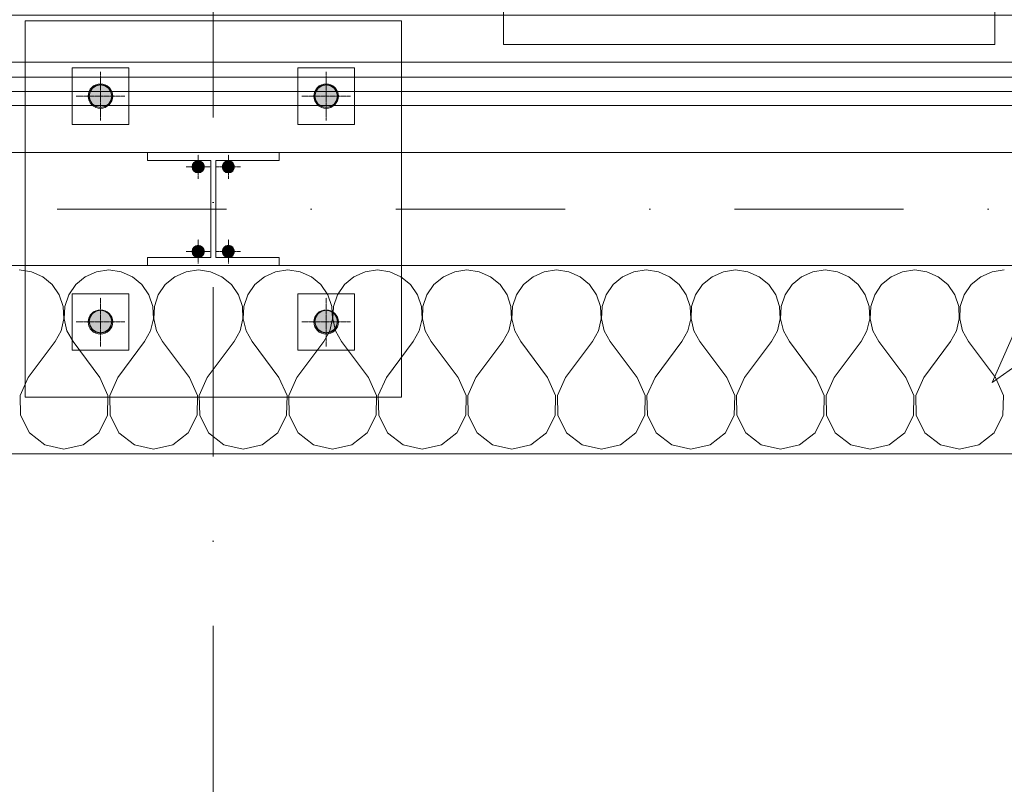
# Model space of a CAD drawing. Header units: centimetres. Extents: x -9388 to 91680, y -1419244 to 50347.
# Tile 42 of 183: x 14868 to 15915, y -711152 to -710339. Entities that reach past the tile are written whole.
import ezdxf
from ezdxf.enums import TextEntityAlignment as Align

# ---------------------------------------------------------------- set-up
doc = ezdxf.new("R2010")
doc.units = ezdxf.units.CM
doc.linetypes.add('CENTER', pattern=[2, 1.25, -0.25, 0.25, -0.25])
doc.linetypes.add('Kropki i Kreski', pattern=[360, 180, -90, 0, -90])
doc.layers.add('! słupy stalowe_Nr_pióra__232', color=7, linetype='Continuous', lineweight=13, true_color=0x24a2ff)
for name, color, linetype, lineweight in [('! słupy stalowe_Nr_pióra__7', 7, 'Continuous', 13), ('Osie_Nr_pióra__1', 7, 'Continuous', 13), ('Osie_Nr_pióra__4', 7, 'Continuous', 13), ('Q_ks_opis_pion', 3, 'Continuous', 13), ('Q_opis', 3, 'Continuous', 13), ('Q_podkład', 8, 'Continuous', 9), ('Q_strzałki', 3, 'Continuous', 13), ('Ściany wewnętrzne_Nr_pióra__1', 7, 'Continuous', 13), ('Ściany zewnętrzne_Nr_pióra__1', 7, 'Continuous', 13), ('Ściany zewnętrzne_Nr_pióra__174', 7, 'Continuous', 5), ('Ściany zewnętrzne_Nr_pióra__41', 7, 'Continuous', 15)]:
    doc.layers.add(name, color=color, linetype=linetype, lineweight=lineweight)
doc.layers.add('Osie', color=7, linetype='Continuous')
doc.styles.add('Arial Narrow_____', font='ARIALN.TTF', dxfattribs={"width": 0.8})
doc.styles.add('GENERATED_STYLE_3', font='calibri.ttf')

# ---------------------------------------------------------------- blocks, each defined once
blk = doc.blocks.new('Standardowy znacznik siatki')
at = {"layer": 'Osie_Nr_pióra__4', "linetype": 'Kropki i Kreski'}
blk.add_line((1000, 0), (17990.8, 0), dxfattribs=at)
at = {"layer": 'Osie_Nr_pióra__1', "style": 'GENERATED_STYLE_3'}
for tag, p in [('AC_MarkerText_1_0', (-125, 4.9)), ('AC_MarkerText_1_1', (19115.8, 4.9))]:
    blk.add_attdef(tag, text='', height=100, rotation=360, dxfattribs=at).set_placement(p, align=Align.MIDDLE_CENTER)
blk = doc.blocks.new('Standardowy znacznik siatki_7')
at = {"layer": 'Osie_Nr_pióra__4', "linetype": 'Kropki i Kreski'}
blk.add_line((1000, 0), (12138.2, 0), dxfattribs=at)
at = {"layer": 'Osie_Nr_pióra__1', "style": 'GENERATED_STYLE_3'}
for tag, p in [('AC_MarkerText_1_0', (-125, 5.7)), ('AC_MarkerText_1_1', (13263.2, 5.7))]:
    blk.add_attdef(tag, text='', height=100, rotation=270, dxfattribs=at).set_placement(p, align=Align.MIDDLE_CENTER)
blk = doc.blocks.new('PAB.01_RZUT PRZYZIEMIA')
at = {"layer": '! słupy stalowe_Nr_pióra__7', "linetype": 'Continuous'}
for points in [[(44967, -710420.3, 1), (44941, -710420.3, 1)], [(44967, -710420.3, 1), (44941, -710420.3, 1)], [(45207, -710420.3, 1), (45181, -710420.3, 1)], [(45207, -710420.3, 1), (45181, -710420.3, 1)], [(45064.5, -710495.3, 1), (45051.5, -710495.3, 1)], [(45064.5, -710495.3, 1), (45051.5, -710495.3, 1)], [(45096.5, -710495.3, 1), (45083.5, -710495.3, 1)], [(45096.5, -710495.3, 1), (45083.5, -710495.3, 1)], [(45064.5, -710585.3, 1), (45051.5, -710585.3, 1)], [(45064.5, -710585.3, 1), (45051.5, -710585.3, 1)], [(45096.5, -710585.3, 1), (45083.5, -710585.3, 1)], [(45096.5, -710585.3, 1), (45083.5, -710585.3, 1)], [(44967, -710660.3, 1), (44941, -710660.3, 1)], [(44967, -710660.3, 1), (44941, -710660.3, 1)], [(45207, -710660.3, 1), (45181, -710660.3, 1)], [(45207, -710660.3, 1), (45181, -710660.3, 1)]]:
    blk.add_hatch(color=8, dxfattribs=at).paths.add_polyline_path(points)
at = {"layer": '! słupy stalowe_Nr_pióra__232', "color": 8, "linetype": 'Continuous'}
for p, q in [((45274, -710340.3), (44874, -710340.3)), ((44874, -710340.3), (44874, -710740.3)), ((45274, -710740.3), (45274, -710340.3)), ((44984, -710390.3), (44924, -710390.3)), ((44924, -710390.3), (44924, -710450.3)), ((44984, -710450.3), (44984, -710390.3)), ((45074, -710382.3), (45074.1, -710382.3)), ((45074, -710382.3), (45074.1, -710382.3)), ((45224, -710390.3), (45164, -710390.3)), ((45164, -710390.3), (45164, -710450.3)), ((45224, -710450.3), (45224, -710390.3)), ((44954, -710394.3), (44954.1, -710394.3)), ((44954, -710394.3), (44954.1, -710394.3)), ((45194, -710394.3), (45194.1, -710394.3)), ((45194, -710394.3), (45194.1, -710394.3)), ((44945.5, -710411.6), (44942.9, -710415.5)), ((44945.5, -710411.8), (44942.9, -710415.7)), ((44949.4, -710409), (44945.5, -710411.6)), ((44949.4, -710409.2), (44945.5, -710411.8)), ((44954, -710408), (44949.4, -710409)), ((44954, -710408.3), (44949.4, -710409.2)), ((44958.6, -710409), (44954, -710408)), ((44958.6, -710409.2), (44954, -710408.3)), ((44962.5, -710411.6), (44958.6, -710409)), ((44962.5, -710411.8), (44958.6, -710409.2)), ((44965.1, -710415.5), (44962.5, -710411.6)), ((44965.1, -710415.7), (44962.5, -710411.8)), ((45185.5, -710411.6), (45182.9, -710415.5)), ((45185.5, -710411.8), (45182.9, -710415.7)), ((45189.4, -710409), (45185.5, -710411.6)), ((45189.4, -710409.2), (45185.5, -710411.8)), ((45194, -710408), (45189.4, -710409)), ((45194, -710408.3), (45189.4, -710409.2)), ((45198.6, -710409), (45194, -710408)), ((45198.6, -710409.2), (45194, -710408.3)), ((45202.5, -710411.6), (45198.6, -710409)), ((45202.5, -710411.8), (45198.6, -710409.2)), ((45205.1, -710415.5), (45202.5, -710411.6)), ((45205.1, -710415.7), (45202.5, -710411.8)), ((44928, -710420.3), (44928.1, -710420.3)), ((44933.7, -710420.3), (44933.8, -710420.3)), ((44942.9, -710415.5), (44942, -710420)), ((44942.9, -710415.7), (44942, -710420.3)), ((44942, -710420), (44942, -710425.3)), ((44942, -710420.3), (44942.9, -710424.9)), ((44966, -710420), (44965.1, -710415.5)), ((44966, -710420.3), (44965.1, -710415.7)), ((44965.1, -710424.9), (44966, -710420.3)), ((44966, -710425.3), (44966, -710420)), ((45182.9, -710415.5), (45182, -710420)), ((45182.9, -710415.7), (45182, -710420.3)), ((45182, -710420), (45182, -710425.3)), ((45182, -710420.3), (45182.9, -710424.9)), ((45206, -710420), (45205.1, -710415.5)), ((45206, -710420.3), (45205.1, -710415.7)), ((45205.1, -710424.9), (45206, -710420.3)), ((45206, -710425.3), (45206, -710420)), ((44942.9, -710424.9), (44945.5, -710428.8)), ((44945.5, -710428.8), (44949.4, -710431.4)), ((44949.4, -710431.4), (44954, -710432.3)), ((44954, -710432.3), (44958.6, -710431.4)), ((44958.6, -710431.4), (44962.5, -710428.8)), ((44962.5, -710428.8), (44965.1, -710424.9)), ((45182.9, -710424.9), (45185.5, -710428.8)), ((45185.5, -710428.8), (45189.4, -710431.4)), ((45189.4, -710431.4), (45194, -710432.3)), ((45194, -710432.3), (45198.6, -710431.4)), ((45198.6, -710431.4), (45202.5, -710428.8)), ((45202.5, -710428.8), (45205.1, -710424.9)), ((44924, -710450.3), (44984, -710450.3)), ((45164, -710450.3), (45224, -710450.3)), ((44933.7, -710540.3), (44933.8, -710540.3)), ((44933.7, -710540.3), (44933.8, -710540.3)), ((44984, -710630.3), (44924, -710630.3)), ((44924, -710630.3), (44924, -710690.3)), ((44984, -710690.3), (44984, -710630.3)), ((45224, -710630.3), (45164, -710630.3)), ((45164, -710630.3), (45164, -710690.3)), ((45224, -710690.3), (45224, -710630.3)), ((44945.5, -710651.3), (44942.9, -710655.2)), ((44949.4, -710648.7), (44945.5, -710651.3)), ((44954, -710647.8), (44949.4, -710648.7)), ((44958.6, -710648.7), (44954, -710647.8)), ((44962.5, -710651.3), (44958.6, -710648.7)), ((44965.1, -710655.2), (44962.5, -710651.3)), ((45185.5, -710651.3), (45182.9, -710655.2)), ((45189.4, -710648.7), (45185.5, -710651.3)), ((45194, -710647.8), (45189.4, -710648.7)), ((45198.6, -710648.7), (45194, -710647.8)), ((45202.5, -710651.3), (45198.6, -710648.7)), ((45205.1, -710655.2), (45202.5, -710651.3)), ((44933.7, -710660.3), (44933.8, -710660.3)), ((44933.7, -710660.3), (44933.8, -710660.3)), ((44942.9, -710655.2), (44942, -710659.8)), ((44942, -710655.3), (44942, -710660)), ((44942, -710659.8), (44942.9, -710664.4)), ((44942.9, -710664.4), (44942, -710659.8)), ((44942, -710660), (44942.9, -710664.6)), ((44966, -710659.8), (44965.1, -710655.2)), ((44965.1, -710664.4), (44966, -710659.8)), ((44965.1, -710664.6), (44966, -710660)), ((44966, -710660), (44966, -710655.3)), ((45182.9, -710655.2), (45182, -710659.8)), ((45182, -710655.3), (45182, -710660)), ((45182.9, -710664.4), (45182, -710659.8)), ((45182, -710659.8), (45182.9, -710664.4)), ((45182, -710660), (45182.9, -710664.6)), ((45206, -710659.8), (45205.1, -710655.2)), ((45205.1, -710664.4), (45206, -710659.8)), ((45205.1, -710664.6), (45206, -710660)), ((45206, -710660), (45206, -710655.3)), ((44942.9, -710664.4), (44945.5, -710668.3)), ((44945.5, -710668.3), (44942.9, -710664.4)), ((44942.9, -710664.6), (44945.5, -710668.5)), ((44945.5, -710668.3), (44949.4, -710670.9)), ((44945.5, -710668.5), (44949.4, -710671.1)), ((44949.4, -710670.9), (44954, -710671.8)), ((44949.4, -710671.1), (44954, -710672)), ((44954, -710671.8), (44958.6, -710670.9)), ((44954, -710672), (44958.6, -710671.1)), ((44958.6, -710670.9), (44962.5, -710668.3)), ((44958.6, -710671.1), (44962.5, -710668.5)), ((44962.5, -710668.3), (44965.1, -710664.4)), ((44962.5, -710668.5), (44965.1, -710664.6)), ((45182.9, -710664.4), (45185.5, -710668.3)), ((45182.9, -710664.6), (45185.5, -710668.5)), ((45185.5, -710668.3), (45189.4, -710670.9)), ((45185.5, -710668.5), (45189.4, -710671.1)), ((45189.4, -710670.9), (45194, -710671.8)), ((45189.4, -710671.1), (45194, -710672)), ((45194, -710671.8), (45198.6, -710670.9)), ((45194, -710672), (45198.6, -710671.1)), ((45198.6, -710670.9), (45202.5, -710668.3)), ((45198.6, -710671.1), (45202.5, -710668.5)), ((45202.5, -710668.3), (45205.1, -710664.4)), ((45202.5, -710668.5), (45205.1, -710664.6)), ((44924, -710690.3), (44984, -710690.3)), ((45164, -710690.3), (45224, -710690.3)), ((44874, -710740.3), (44874.1, -710740.3)), ((44874, -710740.3), (44874.1, -710740.3)), ((44874, -710740.3), (45274, -710740.3)), ((45274, -710740.3), (45274.1, -710740.3)), ((45274, -710740.3), (45274.1, -710740.3))]:
    blk.add_line(p, q, dxfattribs=at)
at = {"layer": '! słupy stalowe_Nr_pióra__232', "color": 8, "linetype": 'CENTER'}
for p, q in [((44954, -710446.3), (44954, -710394.3)), ((45194, -710446.3), (45194, -710394.3)), ((44928, -710420.3), (44980, -710420.3)), ((45168, -710420.3), (45220, -710420.3)), ((45058, -710508.3), (45058, -710482.3)), ((45090, -710508.3), (45090, -710482.3)), ((45045, -710495.3), (45071, -710495.3)), ((45077, -710495.3), (45103, -710495.3)), ((45058, -710598.3), (45058, -710572.3)), ((45090, -710598.3), (45090, -710572.3)), ((45045, -710585.3), (45071, -710585.3)), ((45077, -710585.3), (45103, -710585.3)), ((44954, -710686.3), (44954, -710634.3)), ((45194, -710686.3), (45194, -710634.3)), ((44928, -710660.3), (44980, -710660.3)), ((45168, -710660.3), (45220, -710660.3))]:
    blk.add_line(p, q, dxfattribs=at)
at = {"layer": '! słupy stalowe_Nr_pióra__232', "color": 8, "linetype": 'Continuous', "flags": 128}
blk.add_lwpolyline([(45144, -710600.3), (45004, -710600.3), (45004, -710591.8), (45071.3, -710591.8), (45071.3, -710488.8), (45004, -710488.8), (45004, -710480.3), (45144, -710480.3), (45144, -710488.8), (45076.8, -710488.8), (45076.8, -710591.8), (45144, -710591.8)], close=True, dxfattribs=at)
at = {"layer": '! słupy stalowe_Nr_pióra__232', "color": 8, "linetype": 'Continuous'}
for centre, radius in [((44954, -710420.3), 13), ((45194, -710420.3), 13), ((45058, -710495.3), 6.5), ((45090, -710495.3), 6.5), ((45058, -710585.3), 6.5), ((45090, -710585.3), 6.5), ((44954, -710660.3), 13), ((45194, -710660.3), 13)]:
    blk.add_circle(centre, radius, dxfattribs=at)
at = {"layer": 'Ściany wewnętrzne_Nr_pióra__1', "color": 8, "linetype": 'Continuous', "flags": 128}
blk.add_lwpolyline([(44859, -709098.8), (44859, -708834.3), (45959, -708834.3), (45959, -710334.3), (44859, -710334.3), (44859, -709798.8), (44809, -709798.8), (44809, -710384.3), (46009, -710384.3), (46009, -708784.3), (44809, -708784.3), (44809, -708884.3), (44809, -709098.8)], close=True, dxfattribs=at)
at = {"layer": 'Ściany zewnętrzne_Nr_pióra__1', "color": 8, "linetype": 'Continuous', "flags": 128}
blk.add_lwpolyline([(46014, -710400.3), (43279, -710400.3)], dxfattribs=at)
at = {"layer": 'Ściany zewnętrzne_Nr_pióra__174', "color": 8, "linetype": 'Continuous'}
for p, q in [((44880.6, -710606.9), (44867.6, -710605)), ((44892.7, -710612.2), (44880.6, -710606.9)), ((44949.8, -710606.9), (44937.8, -710612.2)), ((44962.9, -710605), (44949.8, -710606.9)), ((44975.9, -710606.9), (44962.9, -710605)), ((44987.9, -710612.2), (44975.9, -710606.9)), ((45045.1, -710606.9), (45033.1, -710612.2)), ((45058.1, -710605), (45045.1, -710606.9)), ((45071.1, -710606.9), (45058.1, -710605)), ((45083.1, -710612.2), (45071.1, -710606.9)), ((45140.3, -710606.9), (45128.3, -710612.2)), ((45153.3, -710605), (45140.3, -710606.9)), ((45166.3, -710606.9), (45153.3, -710605)), ((45178.4, -710612.2), (45166.3, -710606.9)), ((45235.6, -710606.9), (45223.5, -710612.2)), ((45248.6, -710605), (45235.6, -710606.9)), ((45261.6, -710606.9), (45248.6, -710605)), ((45273.6, -710612.2), (45261.6, -710606.9)), ((45330.8, -710606.9), (45318.8, -710612.2)), ((45343.8, -710605), (45330.8, -710606.9)), ((45356.8, -710606.9), (45343.8, -710605)), ((45368.8, -710612.2), (45356.8, -710606.9)), ((45426, -710606.9), (45414, -710612.2)), ((45439, -710605), (45426, -710606.9)), ((45452.1, -710606.9), (45439, -710605)), ((45464.1, -710612.2), (45452.1, -710606.9)), ((45521.3, -710606.9), (45509.2, -710612.2)), ((45534.3, -710605), (45521.3, -710606.9)), ((45547.3, -710606.9), (45534.3, -710605)), ((45559.3, -710612.2), (45547.3, -710606.9)), ((45616.5, -710606.9), (45604.5, -710612.2)), ((45629.5, -710605), (45616.5, -710606.9)), ((45642.5, -710606.9), (45629.5, -710605)), ((45654.6, -710612.2), (45642.5, -710606.9)), ((45711.7, -710606.9), (45699.7, -710612.2)), ((45724.8, -710605), (45711.7, -710606.9)), ((45737.8, -710606.9), (45724.8, -710605)), ((45749.8, -710612.2), (45737.8, -710606.9)), ((45807, -710606.9), (45795, -710612.2)), ((45820, -710605), (45807, -710606.9)), ((45833, -710606.9), (45820, -710605)), ((45845, -710612.2), (45833, -710606.9)), ((45902.2, -710606.9), (45890.2, -710612.2)), ((45915.2, -710605), (45902.2, -710606.9)), ((44902.8, -710620.5), (44892.7, -710612.2)), ((44910.2, -710631.4), (44902.8, -710620.5)), ((44927.7, -710620.5), (44920.3, -710631.4)), ((44937.8, -710612.2), (44927.7, -710620.5)), ((44998, -710620.5), (44987.9, -710612.2)), ((45005.4, -710631.4), (44998, -710620.5)), ((45022.9, -710620.5), (45015.5, -710631.4)), ((45033.1, -710612.2), (45022.9, -710620.5)), ((45093.2, -710620.5), (45083.1, -710612.2)), ((45100.7, -710631.4), (45093.2, -710620.5)), ((45118.2, -710620.5), (45110.7, -710631.4)), ((45128.3, -710612.2), (45118.2, -710620.5)), ((45188.5, -710620.5), (45178.4, -710612.2)), ((45195.9, -710631.4), (45188.5, -710620.5)), ((45213.4, -710620.5), (45206, -710631.4)), ((45223.5, -710612.2), (45213.4, -710620.5)), ((45283.7, -710620.5), (45273.6, -710612.2)), ((45291.2, -710631.4), (45283.7, -710620.5)), ((45308.7, -710620.5), (45301.2, -710631.4)), ((45318.8, -710612.2), (45308.7, -710620.5)), ((45379, -710620.5), (45368.8, -710612.2)), ((45386.4, -710631.4), (45379, -710620.5)), ((45403.9, -710620.5), (45396.5, -710631.4)), ((45414, -710612.2), (45403.9, -710620.5)), ((45474.2, -710620.5), (45464.1, -710612.2)), ((45481.6, -710631.4), (45474.2, -710620.5)), ((45499.1, -710620.5), (45491.7, -710631.4)), ((45509.2, -710612.2), (45499.1, -710620.5)), ((45569.4, -710620.5), (45559.3, -710612.2)), ((45576.9, -710631.4), (45569.4, -710620.5)), ((45594.4, -710620.5), (45586.9, -710631.4)), ((45604.5, -710612.2), (45594.4, -710620.5)), ((45664.7, -710620.5), (45654.6, -710612.2)), ((45672.1, -710631.4), (45664.7, -710620.5)), ((45689.6, -710620.5), (45682.2, -710631.4)), ((45699.7, -710612.2), (45689.6, -710620.5)), ((45759.9, -710620.5), (45749.8, -710612.2)), ((45767.4, -710631.4), (45759.9, -710620.5)), ((45784.8, -710620.5), (45777.4, -710631.4)), ((45795, -710612.2), (45784.8, -710620.5)), ((45855.1, -710620.5), (45845, -710612.2)), ((45862.6, -710631.4), (45855.1, -710620.5)), ((45880.1, -710620.5), (45872.6, -710631.4)), ((45890.2, -710612.2), (45880.1, -710620.5)), ((44914.4, -710643.8), (44910.2, -710631.4)), ((44920.3, -710631.4), (44916.1, -710643.8)), ((45009.6, -710643.8), (45005.4, -710631.4)), ((45015.5, -710631.4), (45011.3, -710643.8)), ((45104.9, -710643.8), (45100.7, -710631.4)), ((45110.7, -710631.4), (45106.5, -710643.8)), ((45200.1, -710643.8), (45195.9, -710631.4)), ((45206, -710631.4), (45201.8, -710643.8)), ((45295.4, -710643.8), (45291.2, -710631.4)), ((45301.2, -710631.4), (45297, -710643.8)), ((45390.6, -710643.8), (45386.4, -710631.4)), ((45396.5, -710631.4), (45392.3, -710643.8)), ((45485.8, -710643.8), (45481.6, -710631.4)), ((45491.7, -710631.4), (45487.5, -710643.8)), ((45581.1, -710643.8), (45576.9, -710631.4)), ((45586.9, -710631.4), (45582.7, -710643.8)), ((45676.3, -710643.8), (45672.1, -710631.4)), ((45682.2, -710631.4), (45678, -710643.8)), ((45771.5, -710643.8), (45767.4, -710631.4)), ((45777.4, -710631.4), (45773.2, -710643.8)), ((45866.8, -710643.8), (45862.6, -710631.4)), ((45872.6, -710631.4), (45868.4, -710643.8)), ((44915, -710656.9), (44914.4, -710643.8)), ((44916.1, -710643.8), (44915.4, -710656.9)), ((45010.3, -710656.9), (45009.6, -710643.8)), ((45011.3, -710643.8), (45010.7, -710656.9)), ((45105.5, -710656.9), (45104.9, -710643.8)), ((45106.5, -710643.8), (45105.9, -710656.9)), ((45200.8, -710656.9), (45200.1, -710643.8)), ((45201.8, -710643.8), (45201.1, -710656.9)), ((45296, -710656.9), (45295.4, -710643.8)), ((45297, -710643.8), (45296.4, -710656.9)), ((45391.2, -710656.9), (45390.6, -710643.8)), ((45392.3, -710643.8), (45391.6, -710656.9)), ((45486.5, -710656.9), (45485.8, -710643.8)), ((45487.5, -710643.8), (45486.9, -710656.9)), ((45581.7, -710656.9), (45581.1, -710643.8)), ((45582.7, -710643.8), (45582.1, -710656.9)), ((45676.9, -710656.9), (45676.3, -710643.8)), ((45678, -710643.8), (45677.3, -710656.9)), ((45772.2, -710656.9), (45771.5, -710643.8)), ((45773.2, -710643.8), (45772.6, -710656.9)), ((45867.4, -710656.9), (45866.8, -710643.8)), ((45868.4, -710643.8), (45867.8, -710656.9)), ((44912.1, -710669.7), (44915, -710656.9)), ((44915.4, -710656.9), (44918.4, -710669.7)), ((45007.3, -710669.7), (45010.3, -710656.9)), ((45010.7, -710656.9), (45013.6, -710669.7)), ((45102.5, -710669.7), (45105.5, -710656.9)), ((45105.9, -710656.9), (45108.9, -710669.7)), ((45197.8, -710669.7), (45200.8, -710656.9)), ((45201.1, -710656.9), (45204.1, -710669.7)), ((45293, -710669.7), (45296, -710656.9)), ((45296.4, -710656.9), (45299.4, -710669.7)), ((45388.3, -710669.7), (45391.2, -710656.9)), ((45391.6, -710656.9), (45394.6, -710669.7)), ((45483.5, -710669.7), (45486.5, -710656.9)), ((45486.9, -710656.9), (45489.8, -710669.7)), ((45578.7, -710669.7), (45581.7, -710656.9)), ((45582.1, -710656.9), (45585.1, -710669.7)), ((45674, -710669.7), (45676.9, -710656.9)), ((45677.3, -710656.9), (45680.3, -710669.7)), ((45769.2, -710669.7), (45772.2, -710656.9)), ((45772.6, -710656.9), (45775.5, -710669.7)), ((45864.4, -710669.7), (45867.4, -710656.9)), ((45867.8, -710656.9), (45870.8, -710669.7)), ((44905.7, -710681.2), (44912.1, -710669.7)), ((44918.4, -710669.7), (44924.8, -710681.2)), ((45000.9, -710681.2), (45007.3, -710669.7)), ((45013.6, -710669.7), (45020, -710681.2)), ((45096.2, -710681.2), (45102.5, -710669.7)), ((45108.9, -710669.7), (45115.2, -710681.2)), ((45191.4, -710681.2), (45197.8, -710669.7)), ((45204.1, -710669.7), (45210.5, -710681.2)), ((45286.7, -710681.2), (45293, -710669.7)), ((45299.4, -710669.7), (45305.7, -710681.2)), ((45381.9, -710681.2), (45388.3, -710669.7)), ((45394.6, -710669.7), (45400.9, -710681.2)), ((45477.1, -710681.2), (45483.5, -710669.7)), ((45489.8, -710669.7), (45496.2, -710681.2)), ((45572.4, -710681.2), (45578.7, -710669.7)), ((45585.1, -710669.7), (45591.4, -710681.2)), ((45667.6, -710681.2), (45674, -710669.7)), ((45680.3, -710669.7), (45686.7, -710681.2)), ((45762.9, -710681.2), (45769.2, -710669.7)), ((45775.5, -710669.7), (45781.9, -710681.2)), ((45858.1, -710681.2), (45864.4, -710669.7)), ((45870.8, -710669.7), (45877.1, -710681.2)), ((44877.1, -710719.3), (44905.7, -710681.2)), ((44953.3, -710719.3), (44924.8, -710681.2)), ((44972.4, -710719.3), (45000.9, -710681.2)), ((45048.6, -710719.3), (45020, -710681.2)), ((45067.6, -710719.3), (45096.2, -710681.2)), ((45143.8, -710719.3), (45115.2, -710681.2)), ((45162.9, -710719.3), (45191.4, -710681.2)), ((45239, -710719.3), (45210.5, -710681.2)), ((45258.1, -710719.3), (45286.7, -710681.2)), ((45334.3, -710719.3), (45305.7, -710681.2)), ((45353.3, -710719.3), (45381.9, -710681.2)), ((45429.5, -710719.3), (45400.9, -710681.2)), ((45448.6, -710719.3), (45477.1, -710681.2)), ((45524.8, -710719.3), (45496.2, -710681.2)), ((45543.8, -710719.3), (45572.4, -710681.2)), ((45620, -710719.3), (45591.4, -710681.2)), ((45639, -710719.3), (45667.6, -710681.2)), ((45715.2, -710719.3), (45686.7, -710681.2)), ((45734.3, -710719.3), (45762.9, -710681.2)), ((45810.5, -710719.3), (45781.9, -710681.2)), ((45829.5, -710719.3), (45858.1, -710681.2)), ((45905.7, -710719.3), (45877.1, -710681.2)), ((44877.1, -710719.3), (44868.6, -710738.4)), ((44961.9, -710738.4), (44953.3, -710719.3)), ((44972.4, -710719.3), (44963.8, -710738.4)), ((45057.1, -710738.4), (45048.6, -710719.3)), ((45067.6, -710719.3), (45059, -710738.4)), ((45152.4, -710738.4), (45143.8, -710719.3)), ((45162.9, -710719.3), (45154.3, -710738.4)), ((45247.6, -710738.4), (45239, -710719.3)), ((45258.1, -710719.3), (45249.5, -710738.4)), ((45342.9, -710738.4), (45334.3, -710719.3)), ((45353.3, -710719.3), (45344.8, -710738.4)), ((45438.1, -710738.4), (45429.5, -710719.3)), ((45448.6, -710719.3), (45440, -710738.4)), ((45533.3, -710738.4), (45524.8, -710719.3)), ((45543.8, -710719.3), (45535.2, -710738.4)), ((45628.6, -710738.4), (45620, -710719.3)), ((45639, -710719.3), (45630.5, -710738.4)), ((45723.8, -710738.4), (45715.2, -710719.3)), ((45734.3, -710719.3), (45725.7, -710738.4)), ((45819, -710738.4), (45810.5, -710719.3)), ((45829.5, -710719.3), (45821, -710738.4)), ((45914.3, -710738.4), (45905.7, -710719.3)), ((44868.6, -710738.4), (44869, -710759.3)), ((44961.5, -710759.3), (44961.9, -710738.4)), ((44963.8, -710738.4), (44964.2, -710759.3)), ((45056.7, -710759.3), (45057.1, -710738.4)), ((45059, -710738.4), (45059.5, -710759.3)), ((45151.9, -710759.3), (45152.4, -710738.4)), ((45154.3, -710738.4), (45154.7, -710759.3)), ((45247.2, -710759.3), (45247.6, -710738.4)), ((45249.5, -710738.4), (45250, -710759.3)), ((45342.4, -710759.3), (45342.9, -710738.4)), ((45344.8, -710738.4), (45345.2, -710759.3)), ((45437.7, -710759.3), (45438.1, -710738.4)), ((45440, -710738.4), (45440.4, -710759.3)), ((45532.9, -710759.3), (45533.3, -710738.4)), ((45535.2, -710738.4), (45535.7, -710759.3)), ((45628.1, -710759.3), (45628.6, -710738.4)), ((45630.5, -710738.4), (45630.9, -710759.3)), ((45723.4, -710759.3), (45723.8, -710738.4)), ((45725.7, -710738.4), (45726.1, -710759.3)), ((45818.6, -710759.3), (45819, -710738.4)), ((45821, -710738.4), (45821.4, -710759.3)), ((45913.8, -710759.3), (45914.3, -710738.4)), ((44869, -710759.3), (44878.4, -710778)), ((44952.1, -710778), (44961.5, -710759.3)), ((44964.2, -710759.3), (44973.6, -710778)), ((45047.3, -710778), (45056.7, -710759.3)), ((45059.5, -710759.3), (45068.8, -710778)), ((45142.6, -710778), (45151.9, -710759.3)), ((45154.7, -710759.3), (45164.1, -710778)), ((45237.8, -710778), (45247.2, -710759.3)), ((45250, -710759.3), (45259.3, -710778)), ((45333.1, -710778), (45342.4, -710759.3)), ((45345.2, -710759.3), (45354.6, -710778)), ((45428.3, -710778), (45437.7, -710759.3)), ((45440.4, -710759.3), (45449.8, -710778)), ((45523.5, -710778), (45532.9, -710759.3)), ((45535.7, -710759.3), (45545, -710778)), ((45618.8, -710778), (45628.1, -710759.3)), ((45630.9, -710759.3), (45640.3, -710778)), ((45714, -710778), (45723.4, -710759.3)), ((45726.1, -710759.3), (45735.5, -710778)), ((45809.3, -710778), (45818.6, -710759.3)), ((45821.4, -710759.3), (45830.7, -710778)), ((45904.5, -710778), (45913.8, -710759.3)), ((44878.4, -710778), (44894.8, -710790.9)), ((44935.6, -710790.9), (44952.1, -710778)), ((44973.6, -710778), (44990.1, -710790.9)), ((45030.9, -710790.9), (45047.3, -710778)), ((45068.8, -710778), (45085.3, -710790.9)), ((45126.1, -710790.9), (45142.6, -710778)), ((45164.1, -710778), (45180.5, -710790.9)), ((45221.4, -710790.9), (45237.8, -710778)), ((45259.3, -710778), (45275.8, -710790.9)), ((45316.6, -710790.9), (45333.1, -710778)), ((45354.6, -710778), (45371, -710790.9)), ((45411.8, -710790.9), (45428.3, -710778)), ((45449.8, -710778), (45466.3, -710790.9)), ((45507.1, -710790.9), (45523.5, -710778)), ((45545, -710778), (45561.5, -710790.9)), ((45602.3, -710790.9), (45618.8, -710778)), ((45640.3, -710778), (45656.7, -710790.9)), ((45697.5, -710790.9), (45714, -710778)), ((45735.5, -710778), (45752, -710790.9)), ((45792.8, -710790.9), (45809.3, -710778)), ((45830.7, -710778), (45847.2, -710790.9)), ((45888, -710790.9), (45904.5, -710778)), ((44894.8, -710790.9), (44915.2, -710795.5)), ((44915.2, -710795.5), (44935.6, -710790.9)), ((44990.1, -710790.9), (45010.5, -710795.5)), ((45010.5, -710795.5), (45030.9, -710790.9)), ((45085.3, -710790.9), (45105.7, -710795.5)), ((45105.7, -710795.5), (45126.1, -710790.9)), ((45180.5, -710790.9), (45200.9, -710795.5)), ((45200.9, -710795.5), (45221.4, -710790.9)), ((45275.8, -710790.9), (45296.2, -710795.5)), ((45296.2, -710795.5), (45316.6, -710790.9)), ((45371, -710790.9), (45391.4, -710795.5)), ((45391.4, -710795.5), (45411.8, -710790.9)), ((45466.3, -710790.9), (45486.7, -710795.5)), ((45486.7, -710795.5), (45507.1, -710790.9)), ((45561.5, -710790.9), (45581.9, -710795.5)), ((45581.9, -710795.5), (45602.3, -710790.9)), ((45656.7, -710790.9), (45677.1, -710795.5)), ((45677.1, -710795.5), (45697.5, -710790.9)), ((45752, -710790.9), (45772.4, -710795.5)), ((45772.4, -710795.5), (45792.8, -710790.9)), ((45847.2, -710790.9), (45867.6, -710795.5)), ((45867.6, -710795.5), (45888, -710790.9))]:
    blk.add_line(p, q, dxfattribs=at)
at = {"layer": 'Ściany zewnętrzne_Nr_pióra__41', "color": 8, "linetype": 'Continuous'}
for p, q in [((46024, -710415.3), (43279, -710415.3)), ((46034, -710430.3), (43279, -710430.3)), ((46034, -710480.3), (43279, -710480.3)), ((43279, -710600.3), (45004.1, -710600.3)), ((45144.1, -710600.3), (46034, -710600.3))]:
    blk.add_line(p, q, dxfattribs=at)
at = {"layer": 'Ściany zewnętrzne_Nr_pióra__41', "color": 8, "linetype": 'Continuous', "flags": 128}
blk.add_lwpolyline([(43279, -710800.3), (46416, -710800.3)], dxfattribs=at)
at = {"layer": 'Osie', "color": 8, "linetype": 'Continuous', "zscale": 1000}
for name, p, rotation in [('Standardowy znacznik siatki_7', (45074, -712523.4), 89.99999713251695), ('Standardowy znacznik siatki', (30584.3, -710540.3), 359.999997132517)]:
    blk.add_blockref(name, p, dxfattribs=dict(at, rotation=rotation))
blk = doc.blocks.new('*U457')
at = {"layer": 'Q_strzałki'}
for p, q in [((0.001006, 0.002669), (0.003962, 0.004863)), ((0.002566, 0.001456), (0.003962, 0.004863)), ((-0.001585, -0.000942), (0.001744, 0.002665)), ((0.001006, 0.002669), (0.002252, 0.002663)), ((0.002566, 0.001456), (0.002252, 0.002663)), ((-0.000293, -0.001945), (0.00238, 0.002171)), ((-0.001585, -0.000942), (-0.000473, -0.000843)), ((-0.000293, -0.001945), (-0.000473, -0.000843))]:
    blk.add_line(p, q, dxfattribs=at)

msp = doc.modelspace()

# ---------------------------------------------------------------- block references
at = {"layer": 'Q_podkład'}
msp.add_blockref('PAB.01_RZUT PRZYZIEMIA', (-30000, 0), dxfattribs=at)

# ---------------------------------------------------------------- next in the draw order: linework, layer by layer
at = {"layer": 'Q_ks_opis_pion', "ltscale": 10}
msp.add_3dface([(15382.8, -710127.9), (15905.3, -710127.9), (15905.3, -710365.4), (15382.8, -710365.4)], dxfattribs=at)

# ---------------------------------------------------------------- next in the draw order: block references
at = {"layer": 'Q_strzałki', "ltscale": 0.1, "extrusion": (-0.000276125, 0.000169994, 1), "xscale": -51988.6095803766, "yscale": 51988.60958037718, "zscale": 50000.00000000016, "rotation": 102.8341638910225}
msp.add_blockref('*U457', (16103, -710467.6, -125.2), dxfattribs=at)

# ---------------------------------------------------------------- next in the draw order: texts
at = {"layer": 'Q_opis', "lineweight": 9, "style": 'Arial Narrow_____', "width": 0.8}
for s, p in [('Odprowadzenie skroplin Ø50', (12558.4, -710632.6)), ('Instalacja w izolacji termicznej', (12556.2, -711107.6))]:
    msp.add_text(s, height=180, dxfattribs=at).set_placement(p, align=Align.BOTTOM_LEFT)

doc.saveas('drawing.dxf')
